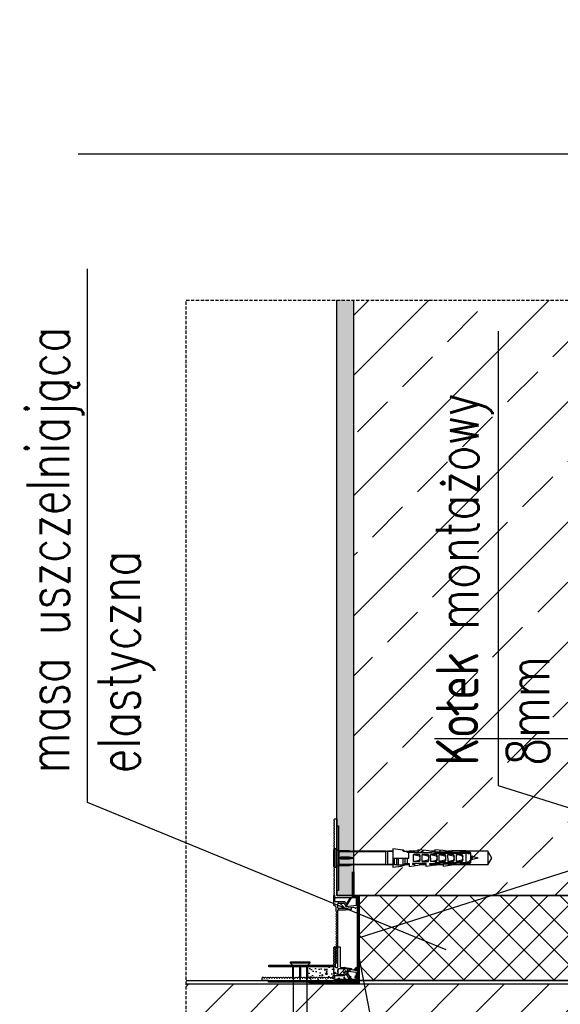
# Model space of a CAD drawing. Header units: millimetres. Extents: x -303 to 588072, y -379 to 357555.
# Tile 57 of 88: x 583049 to 583367, y 340493 to 341072. Entities that reach past the tile are written whole.
import ezdxf
from ezdxf import colors
from ezdxf.entities.mleader import LeaderData, LeaderLine
from ezdxf.math import Vec2, Vec3

# ---------------------------------------------------------------- set-up
doc = ezdxf.new("R2010")
doc.units = ezdxf.units.MM
doc.header["$LTSCALE"] = 0.15
doc.header["$MEASUREMENT"] = 0
doc.linetypes.add('DASHED', pattern=[19.05, 12.7, -6.35])
for name, color, linetype in [('2', 4, 'DASHED'), ('3', 4, 'Continuous'), ('5', 8, 'Continuous'), ('RFD_1', 2, 'Continuous'), ('RFD_2', 4, 'DASHED'), ('RFD_5', 8, 'Continuous')]:
    doc.layers.add(name, color=color, linetype=linetype)
doc.styles.get("Standard").update_dxf_attribs({"font": 'simplex.shx', "width": 0.75})
doc.styles.add('txt3', font='simplex.shx', dxfattribs={"width": 0.75, "height": 20})

# ---------------------------------------------------------------- blocks, each defined once
blk = doc.blocks.new('B11320468723042014_0000000')
at = {"layer": '5'}
for p, q in [((-92.31, 0), (-90, 4)), ((-90, -4), (-92.31, 0)), ((-90, 4), (-90, -4)), ((-90, 4), (-77.26, 4)), ((-68.71, 4), (-66.35, 4)), ((-58.71, 4), (-56.35, 4)), ((-48.71, 4), (-43.57, 4)), ((-34.14, 4), (-31, 4)), ((-30, 4), (-10.27, 4)), ((-2.41, 4), (-2.39, 4)), ((-90, -4), (-69.04, -4)), ((-63.71, -4), (-59.55, -4)), ((-53.71, -4), (-49.55, -4)), ((-43.71, -4), (-41.15, -4)), ((-34.14, -4), (-31, -4)), ((-30, -4), (-10.27, -4)), ((-2.41, -4), (-2.39, -4))]:
    blk.add_line(p, q, dxfattribs=at)
blk = doc.blocks.new('B11320468723042014_0000001')
at = {"layer": '5'}
for p, q in [((-84.25, 0), (-83.78, 0.13)), ((-84.25, 0), (-83.7, -0.15)), ((-83.79, 0.19), (-83.76, 0.24)), ((-83.67, -0.27), (-83.79, 0.19)), ((-83.76, 0.24), (-83.73, 0.19)), ((-83.76, 0.24), (-83.64, -0.33)), ((-83.73, 0.19), (-83.6, -0.27)), ((-83.71, 0.14), (-80.88, 0.9)), ((-80.91, 0.99), (-80.76, 1.25)), ((-80.35, -1.07), (-80.91, 0.99)), ((-80.76, 1.25), (-80.61, 0.99)), ((-80.76, 1.25), (-80.2, -1.33)), ((-80.61, 0.98), (-80, 1.14)), ((-80.61, 0.99), (-80.06, -1.07)), ((0.45, 5), (0, 4.55)), ((0.45, 5), (0.45, -5)), ((0.75, 5), (0.45, 5)), ((0.75, -5), (0.75, 5)), ((-83.64, -0.33), (-83.67, -0.27)), ((-83.6, -0.27), (-83.64, -0.33)), ((-83.63, -0.17), (-80.36, -1.04)), ((-80.2, -1.33), (-80.35, -1.07)), ((-80.06, -1.07), (-80.2, -1.33)), ((-80.08, -1.12), (-80, -1.14)), ((0, -4.55), (0.45, -5)), ((0.45, -5), (0.75, -5))]:
    blk.add_line(p, q, dxfattribs=at)
blk = doc.blocks.new('B11320468723042014_0000003')
at = {"layer": '5'}
for p, q in [((-80, 3.1), (-78.7, 3.58)), ((-80, -2.82), (-80, 3.1)), ((-77.28, 3.55), (-79.25, 2.8)), ((-78.71, 3.24), (-76.97, 4.15)), ((-78.71, 3.58), (-78.71, 3.24)), ((-58.92, 3.55), (-77.28, 3.55)), ((-58.92, 2.92), (-76.98, 2.92)), ((-76.98, 2.92), (-76.98, -2.65)), ((-76.97, 4.15), (-73.71, 4.15)), ((-75.12, 0.75), (-75.12, 0)), ((-75.12, 0), (-75.12, -0.75)), ((-74.79, 2.09), (-74.63, 1.3)), ((-71.32, 2.09), (-74.79, 2.09)), ((-74.63, 1.3), (-71.32, 2.09)), ((-73.71, 4.15), (-68.71, 4.5)), ((-73.71, 4.15), (-73.71, 3.55)), ((-71.32, 2.09), (-71.32, 0)), ((-71.32, 0), (-71.32, -2.09)), ((-70.12, 0), (-70.12, 0.75)), ((-70.12, -0.75), (-70.12, 0)), ((-69.63, 1.3), (-69.79, 2.09)), ((-69.79, 2.09), (-66.32, 2.09)), ((-66.32, 2.09), (-69.63, 1.3)), ((-68.71, 4.5), (-68.71, 3.9)), ((-68.71, 3.9), (-66.97, 3.9)), ((-66.97, 3.9), (-63.71, 4.43)), ((-66.32, 0), (-66.32, 2.09)), ((-66.32, 0), (-66.32, -2.09)), ((-65.11, 0.75), (-65.11, 0)), ((-65.11, 0), (-65.11, -0.75)), ((-64.62, 1.3), (-64.78, 2.09)), ((-64.78, 2.09), (-61.31, 2.09)), ((-61.31, 2.09), (-64.62, 1.3)), ((-63.71, 4.43), (-58.71, 4.9)), ((-61.92, 3.55), (-61.92, 4.6)), ((-61.31, 0), (-61.31, 2.09)), ((-61.31, -2.09), (-61.31, 0)), ((-60.08, 0), (-60.08, 0.75)), ((-60.08, -0.75), (-60.08, 0)), ((-59.59, 1.3), (-59.75, 2.09)), ((-59.75, 2.09), (-56.28, 2.09)), ((-56.28, 2.09), (-59.59, 1.3)), ((-58.92, 2.92), (-58.92, 3.55)), ((-56.96, 3.25), (-58.92, 2.92)), ((-58.71, 4.9), (-58.71, 3.9)), ((-58.71, 3.9), (-56.97, 3.9)), ((-56.97, 3.9), (-53.71, 4.43)), ((-48.71, 3.25), (-56.96, 3.25)), ((-56.28, 0), (-56.28, 2.09)), ((-56.28, 0), (-56.28, -2.09)), ((-55.07, 0.75), (-55.07, 0)), ((-55.07, 0), (-55.07, -0.75)), ((-54.59, 1.3), (-54.75, 2.09)), ((-54.75, 2.09), (-51.28, 2.09)), ((-51.28, 2.09), (-54.59, 1.3)), ((-53.71, 4.43), (-48.71, 4.9)), ((-51.85, 3.84), (-51.85, 4.61)), ((-50.67, 3.84), (-51.85, 3.84)), ((-51.28, 0), (-51.28, 2.09)), ((-51.28, -2.09), (-51.28, 0)), ((-50.67, 3.25), (-50.67, 3.84)), ((-49.99, 0.75), (-49.99, 0)), ((-49.5, 1.3), (-49.66, 2.09)), ((-49.66, 2.09), (-46.19, 2.09)), ((-46.19, 2.09), (-49.5, 1.3)), ((-48.71, 4.9), (-48.71, 3.25)), ((-46.86, 3.25), (-48.71, 3.25)), ((-40.8, 4.13), (-46.86, 3.84)), ((-46.86, 3.84), (-46.86, 3.25)), ((-46.86, 3.25), (-42.78, 3.25)), ((-46.19, 0), (-46.19, 2.09)), ((-43.47, 3), (-41.93, 3.56)), ((-43.47, 0), (-43.47, 3)), ((-34.14, 0), (-43.47, 0)), ((-42.43, 0), (-42.43, -3.13)), ((-41.93, 3.56), (-40.45, 3.85)), ((-41.24, -3.37), (-41.24, 0)), ((-40.8, 4.13), (-40.03, 4.57)), ((-40.45, 3.85), (-39.87, 4.23)), ((-40.03, 4.57), (-34.14, 5.45)), ((-39.96, 0), (-39.96, -4.17)), ((-37.46, -4.18), (-37.46, 0)), ((-36.24, 0), (-36.24, -4.07)), ((-34.94, -3.92), (-34.94, 0)), ((-34.14, 5.45), (-34.14, -5.45)), ((-34.14, 3.88), (-31, 3.88)), ((-30, 4.05), (-31, 4.05)), ((-31, 4.05), (-31, 3.88)), ((-31, 3.88), (-31, -3.88)), ((-30, -4.05), (-30, 4.05)), ((-2.52, 3.88), (-30, 3.88)), ((-8.32, 4.4), (-10.88, 3.88)), ((-10.88, 3.88), (-2.52, 3.88)), ((-10.88, 0), (-2.52, 0)), ((-10.79, 0.1), (-8.32, 0.41)), ((-3.1, 4.4), (-8.32, 4.4)), ((-8.32, 0.41), (-3.52, 0.41)), ((-3.52, 0.41), (-2.52, 0.14)), ((-2.4, 4), (-3.1, 4.4)), ((-2.52, 3.88), (-0.65, 5.62)), ((-2.52, -3.88), (-2.52, 3.88)), ((0, 5.62), (-0.65, 5.62)), ((-0.65, 5.62), (-0.65, -5.62)), ((0, -5.62), (0, 5.62)), ((-80, -2.35), (-77, -3.52)), ((-77, -3.75), (-80, -2.82)), ((-77, -2.8), (-79.99, -1.5)), ((-77, -2.8), (-58.89, -2.8)), ((-77, -3.52), (-73.71, -3.52)), ((-77, -3.52), (-77, -3.75)), ((-73.71, -3.75), (-77, -3.75)), ((-74.79, -2.09), (-74.63, -1.3)), ((-71.32, -2.09), (-74.79, -2.09)), ((-74.63, -1.3), (-71.32, -2.09)), ((-71.47, -3.52), (-73.71, -3.52)), ((-73.71, -3.52), (-73.71, -3.75)), ((-68.71, -4.07), (-71.47, -3.52)), ((-71.47, -3.52), (-66.97, -3.52)), ((-69.63, -1.3), (-69.79, -2.09)), ((-69.79, -2.09), (-66.32, -2.09)), ((-66.32, -2.09), (-69.63, -1.3)), ((-63.71, -4.8), (-68.71, -4.07)), ((-66.97, -3.52), (-66.97, -4.32)), ((-66.97, -4.32), (-66.97, -3.52)), ((-66.97, -3.52), (-63.71, -3.52)), ((-64.78, -2.09), (-64.62, -1.3)), ((-61.31, -2.09), (-64.78, -2.09)), ((-64.62, -1.3), (-61.31, -2.09)), ((-61.97, -3.52), (-63.71, -3.52)), ((-63.71, -3.52), (-63.71, -4.8)), ((-58.71, -4.17), (-61.97, -3.52)), ((-61.97, -3.52), (-58.89, -3.52)), ((-59.59, -1.3), (-59.75, -2.09)), ((-59.75, -2.09), (-56.28, -2.09)), ((-56.28, -2.09), (-59.59, -1.3)), ((-56.95, -3.29), (-58.89, -2.8)), ((-58.89, -2.8), (-58.89, -3.52)), ((-58.89, -3.52), (-56.95, -3.8)), ((-58.71, -4.17), (-53.71, -4.9)), ((-55.79, -3.29), (-56.95, -3.29)), ((-56.95, -3.29), (-56.95, -4.42)), ((-56.95, -3.8), (-55.79, -3.8)), ((-55.79, -3.8), (-55.79, -3.29)), ((-54.75, -2.09), (-54.59, -1.3)), ((-51.28, -2.09), (-54.75, -2.09)), ((-54.59, -1.3), (-51.28, -2.09)), ((-53.71, -3.13), (-45.67, -3.13)), ((-53.71, -4.9), (-53.71, -3.13)), ((-51.97, -3.52), (-53.71, -3.52)), ((-48.71, -4.17), (-51.97, -3.52)), ((-51.96, -3.13), (-51.96, -3.52)), ((-49.99, 0), (-49.99, -0.75)), ((-49.5, -1.3), (-49.66, -2.09)), ((-49.66, -2.09), (-46.19, -2.09)), ((-46.19, -2.09), (-49.5, -1.3)), ((-43.71, -4.9), (-48.71, -4.17)), ((-45.67, -3.57), (-46.85, -3.57)), ((-46.85, -3.57), (-46.85, -4.44)), ((-46.19, -2.09), (-46.19, 0)), ((-45.67, -3.13), (-45.67, -3.57)), ((-42.43, -3.13), (-43.71, -3.13)), ((-43.71, -3.13), (-43.71, -4.9)), ((-42.43, -3.13), (-41.24, -3.37)), ((-41.91, -3.5), (-42.43, -3.13)), ((-41.9, -3.7), (-41.91, -3.5)), ((-40.16, -4.16), (-41.9, -3.7)), ((-40.74, -4.17), (-41.9, -3.7)), ((-41.24, -3.37), (-40.09, -3.8)), ((-40.74, -4.17), (-36.5, -4.17)), ((-38.91, -4.75), (-40.74, -4.17)), ((-38.91, -4.75), (-38.91, -4.17)), ((-34.14, -5.45), (-38.91, -4.75)), ((-36.5, -4.17), (-36.18, -4.05)), ((-36.18, -4.05), (-35.04, -3.92)), ((-35.04, -3.92), (-34.14, -3.88)), ((-34.14, -3.88), (-31, -3.88)), ((-31, -3.88), (-31, -4.05)), ((-31, -4.05), (-30, -4.05)), ((-30, -3.88), (-2.52, -3.88)), ((-8.32, -4.4), (-10.88, -3.88)), ((-10.88, -3.88), (-2.52, -3.88)), ((-8.32, -0.41), (-10.79, -0.1)), ((-3.52, -0.41), (-8.32, -0.41)), ((-3.1, -4.4), (-8.32, -4.4)), ((-2.52, -0.14), (-3.52, -0.41)), ((-2.4, -4), (-3.1, -4.4)), ((-2.52, -3.88), (-0.65, -5.62)), ((-0.65, -5.62), (0, -5.62))]:
    blk.add_line(p, q, dxfattribs=at)
for centre, radius, start, end in [((-79.09, 2.3), 0.521, 108.405, 149.54718), ((-79.15, 3.47), 0.982, 246.86576, 267.26028), ((-79.85, 11.68), 9.22, 274.02517, 288.14669), ((-71.74, 0.63), 3.39, 154.48851, 178.07643), ((-73.14, 0), 1.98, 138.92708, 182.2975), ((-73.14, 0), 1.98, 177.7025, 221.07292), ((-66.73, 0.63), 3.39, 154.48851, 178.07643), ((-68.14, 0), 1.98, 138.92708, 182.2975), ((-68.14, 0), 1.98, 177.7025, 221.07292), ((-61.73, 0.63), 3.39, 154.48851, 178.07643), ((-63.13, 0), 1.98, 138.92708, 182.2975), ((-63.13, 0), 1.98, 177.7025, 221.07292), ((-56.69, 0.63), 3.39, 154.48851, 178.07643), ((-58.1, 0), 1.98, 138.92708, 182.2975), ((-58.1, 0), 1.98, 177.7025, 221.07292), ((-53.1, 0), 1.98, 138.92708, 182.2975), ((-53.1, 0), 1.98, 177.7025, 221.07292), ((-51.69, 0.63), 3.39, 154.48851, 178.07643), ((-46.61, 0.63), 3.39, 154.48851, 178.07643), ((-48.01, 0), 1.98, 138.92708, 182.2975), ((-48.01, 0), 1.98, 177.7025, 221.07292), ((-40, 4.38), 0.195, 311.28, 100.11973), ((-10.78, 0), 0.1, 96.98081, 263.01919), ((-71.74, -0.63), 3.39, 181.92357, 205.51149), ((-66.73, -0.63), 3.39, 181.92357, 205.51149), ((-61.73, -0.63), 3.39, 181.92357, 205.51149), ((-56.69, -0.63), 3.39, 181.92357, 205.51149), ((-51.69, -0.63), 3.39, 181.92357, 205.51149), ((-46.61, -0.63), 3.39, 181.92357, 205.51149), ((-40.14, -3.98), 0.188, 263.71572, 75.01266)]:
    blk.add_arc(centre, radius, start, end, dxfattribs=at)
blk = doc.blocks.new('fwgw3gw3')
at = {"layer": '5'}
for p, q in [((54458.46, 69382.98), (54457.97, 69381.41)), ((54465.22, 69383.19), (54458.74, 69383.19)), ((54465.52, 69368.19), (54465.52, 69382.89)), ((54456.96, 69375.23), (54457.48, 69378.92)), ((54457.48, 69378.92), (54458.28, 69378.92)), ((54458.28, 69378.92), (54457.76, 69375.23)), ((54458.45, 69380.11), (54457.78, 69375.34)), ((54457.99, 69381.2), (54458.42, 69380.27)), ((54458.94, 69375.72), (54459.76, 69381.52)), ((54459.13, 69375.86), (54464.02, 69378.92)), ((54459.96, 69381.69), (54463.82, 69381.69)), ((54464.02, 69377.98), (54460.73, 69375.92)), ((54464.02, 69381.49), (54464.02, 69369.49)), ((54464.02, 69378.92), (54464.02, 69377.98)), ((54444.79, 69372.29), (54456.45, 69372.29)), ((54444.79, 69369.07), (54444.79, 69372.29)), ((54456.45, 69370.99), (54444.79, 69370.99)), ((54456.95, 69372.79), (54456.95, 69375.16)), ((54457.75, 69375.16), (54457.75, 69371.49)), ((54457.87, 69375.09), (54461.02, 69372.01)), ((54458.25, 69370.99), (54460.52, 69370.99)), ((54460.92, 69374.57), (54459.05, 69375.51)), ((54460.92, 69374.57), (54459.14, 69375.52)), ((54460.74, 69375.57), (54461.56, 69375.14)), ((54461.02, 69372.01), (54461.02, 69374.39)), ((54461.02, 69371.49), (54461.02, 69374.39)), ((54461.82, 69374.7), (54461.82, 69369.49)), ((54444.79, 69369.49), (54456.45, 69369.49)), ((54445.33, 69368.41), (54444.88, 69368.86)), ((54445.33, 69368.41), (54445, 69368.73)), ((54445.33, 69368.41), (54445, 69368.73)), ((54446.08, 69368.73), (54445.75, 69368.41)), ((54446.08, 69368.73), (54445.75, 69368.41)), ((54446.08, 69368.73), (54445.75, 69368.41)), ((54446.08, 69368.73), (54445.75, 69368.41)), ((54446.83, 69368.41), (54446.5, 69368.73)), ((54446.83, 69368.41), (54446.5, 69368.73)), ((54447.58, 69368.73), (54447.25, 69368.41)), ((54447.58, 69368.73), (54447.25, 69368.41)), ((54448.33, 69368.41), (54448, 69368.73)), ((54449.08, 69368.73), (54448.75, 69368.41)), ((54449.83, 69368.41), (54449.5, 69368.73)), ((54450.58, 69368.73), (54450.25, 69368.41)), ((54451.33, 69368.41), (54451, 69368.73)), ((54452.08, 69368.73), (54451.75, 69368.41)), ((54452.83, 69368.41), (54452.5, 69368.73)), ((54453.58, 69368.73), (54453.25, 69368.41)), ((54454.33, 69368.41), (54454, 69368.73)), ((54455.08, 69368.73), (54454.75, 69368.41)), ((54456.36, 69368.73), (54456.03, 69368.41)), ((54457.11, 69368.41), (54456.78, 69368.73)), ((54456.95, 69369.99), (54456.95, 69370.49)), ((54457.86, 69368.73), (54457.53, 69368.41)), ((54458.61, 69368.41), (54458.28, 69368.73)), ((54459.36, 69368.73), (54459.03, 69368.41)), ((54460.11, 69368.41), (54459.78, 69368.73)), ((54460.86, 69368.73), (54460.53, 69368.41)), ((54461.73, 69368.28), (54461.28, 69368.73)), ((54463.2, 69368.19), (54461.95, 69368.19)), ((54462.32, 69368.99), (54463.2, 69368.99)), ((54463.11, 69367.98), (54462.78, 69367.66)), ((54462.78, 69367.23), (54463.11, 69366.91)), ((54463.11, 69366.48), (54462.78, 69366.16)), ((54462.78, 69365.73), (54463.11, 69365.41)), ((54464.52, 69330.19), (54464.52, 69368.19)), ((54465.52, 69368.19), (54465.52, 69330.19)), ((54463.11, 69364.98), (54462.78, 69364.66)), ((54462.78, 69364.23), (54463.11, 69363.91)), ((54463.11, 69363.48), (54462.78, 69363.16)), ((54462.78, 69362.73), (54463.11, 69362.41)), ((54463.11, 69361.98), (54462.78, 69361.66)), ((54462.78, 69361.23), (54463.11, 69360.91)), ((54463.11, 69360.48), (54462.78, 69360.16)), ((54462.78, 69359.73), (54463.11, 69359.41)), ((54463.11, 69358.98), (54462.78, 69358.66)), ((54462.78, 69358.23), (54463.11, 69357.91)), ((54463.11, 69357.48), (54462.78, 69357.16)), ((54462.78, 69356.73), (54463.11, 69356.41)), ((54463.11, 69355.98), (54462.78, 69355.66)), ((54462.78, 69355.23), (54463.11, 69354.91)), ((54463.11, 69354.48), (54462.78, 69354.16)), ((54462.78, 69353.73), (54463.11, 69353.41)), ((54463.11, 69352.98), (54462.78, 69352.66)), ((54462.78, 69352.23), (54463.11, 69351.91)), ((54463.11, 69351.48), (54462.78, 69351.16)), ((54462.78, 69350.73), (54463.11, 69350.41)), ((54463.11, 69349.98), (54462.78, 69349.66)), ((54462.78, 69349.23), (54463.11, 69348.91)), ((54463.11, 69348.48), (54462.78, 69348.16)), ((54462.78, 69347.73), (54463.11, 69347.41)), ((54463.11, 69346.98), (54462.78, 69346.66)), ((54462.78, 69346.23), (54463.11, 69345.91)), ((54463.11, 69345.48), (54462.78, 69345.16)), ((54462.78, 69344.73), (54463.11, 69344.41)), ((54463.11, 69343.98), (54462.78, 69343.66)), ((54462.78, 69343.23), (54463.11, 69342.91)), ((54463.11, 69342.48), (54462.78, 69342.16)), ((54462.78, 69341.73), (54463.11, 69341.41)), ((54463.11, 69340.98), (54462.78, 69340.66)), ((54462.78, 69340.23), (54463.11, 69339.91)), ((54463.11, 69339.48), (54462.78, 69339.16)), ((54462.78, 69338.73), (54463.11, 69338.41)), ((54463.11, 69337.98), (54462.78, 69337.66)), ((54462.78, 69337.23), (54463.11, 69336.91)), ((54463.11, 69336.48), (54462.78, 69336.16)), ((54462.78, 69335.73), (54463.11, 69335.41)), ((54463.11, 69334.98), (54462.78, 69334.66)), ((54462.78, 69334.23), (54463.11, 69333.91)), ((54463.11, 69333.48), (54462.78, 69333.16)), ((54462.78, 69332.73), (54463.11, 69332.41)), ((54463.11, 69331.98), (54462.78, 69331.66)), ((54462.78, 69331.23), (54463.11, 69330.91)), ((54463.11, 69330.48), (54462.78, 69330.16)), ((54462.78, 69329.73), (54463.11, 69329.41)), ((54463.11, 69328.98), (54462.78, 69328.66)), ((54462.78, 69328.23), (54463.11, 69327.91)), ((54462.78, 69328.23), (54463.11, 69327.91)), ((54463.11, 69327.48), (54462.78, 69327.16)), ((54463.11, 69327.48), (54462.78, 69327.16)), ((54462.78, 69326.73), (54463.23, 69326.28)), ((54463.45, 69326.19), (54464.52, 69326.19)), ((54465.52, 69330.19), (54464.52, 69330.19))]:
    blk.add_line(p, q, dxfattribs=at)
for points in [[(54463.2, 69368.19), (54463.2, 69368.99)], [(54464.02, 69369.49), (54464.52, 69368.19)], [(54464.52, 69330.19), (54464.52, 69326.19)]]:
    blk.add_lwpolyline(points, dxfattribs=at)
for centre, radius, start, end in [((54458.74, 69382.89), 0.3, 90, 162.96809), ((54465.22, 69382.89), 0.3, 0, 90), ((54458.25, 69381.32), 0.292, 163.24852, 204.29249), ((54458.15, 69380.15), 0.3, 352, 25.10165), ((54459.96, 69381.5), 0.199, 89.04261, 172.07604), ((54463.82, 69381.49), 0.2, 0, 90), ((54456.45, 69372.79), 0.5, 270, 0), ((54456.45, 69370.49), 0.5, 0, 90), ((54457.45, 69375.16), 0.5, 172, 180), ((54458.25, 69375.16), 0.5, 172, 180), ((54458.25, 69371.49), 0.5, 180, 270), ((54458.07, 69375.3), 0.3, 172, 225.77396), ((54459.14, 69375.69), 0.2, 172, 242), ((54459.23, 69375.69), 0.2, 122, 242), ((54460.52, 69371.49), 0.5, 270, 0), ((54460.83, 69375.75), 0.2, 122, 242), ((54460.82, 69374.39), 0.2, 0, 62), ((54460.82, 69374.39), 0.2, 0, 62), ((54461.32, 69374.7), 0.5, 0, 62), ((54445.09, 69369.07), 0.3, 180, 225), ((54445.54, 69368.62), 0.3, 225, 315), ((54445.54, 69368.62), 0.3, 225, 315), ((54445.54, 69368.62), 0.3, 225, 315), ((54445.54, 69368.62), 0.3, 225, 315), ((54446.29, 69368.52), 0.3, 45, 135), ((54446.29, 69368.52), 0.3, 45, 135), ((54446.29, 69368.52), 0.3, 45, 135), ((54446.29, 69368.52), 0.3, 45, 135), ((54447.04, 69368.62), 0.3, 225, 315), ((54447.04, 69368.62), 0.3, 225, 315), ((54447.79, 69368.52), 0.3, 45, 135), ((54447.79, 69368.52), 0.3, 45, 135), ((54448.54, 69368.62), 0.3, 225, 315), ((54449.29, 69368.52), 0.3, 45, 135), ((54450.04, 69368.62), 0.3, 225, 315), ((54450.79, 69368.52), 0.3, 45, 135), ((54451.54, 69368.62), 0.3, 225, 315), ((54452.29, 69368.52), 0.3, 45, 135), ((54453.04, 69368.62), 0.3, 225, 315), ((54453.79, 69368.52), 0.3, 45, 135), ((54454.54, 69368.62), 0.3, 225, 315), ((54455.29, 69368.52), 0.3, 45, 135), ((54455.82, 69368.62), 0.3, 225, 315), ((54456.57, 69368.52), 0.3, 45, 135), ((54456.45, 69369.99), 0.5, 270, 0), ((54457.32, 69368.62), 0.3, 225, 315), ((54458.07, 69368.52), 0.3, 45, 135), ((54458.82, 69368.62), 0.3, 225, 315), ((54459.57, 69368.52), 0.3, 45, 135), ((54460.32, 69368.62), 0.3, 225, 315), ((54461.07, 69368.52), 0.3, 45, 135), ((54461.95, 69368.49), 0.3, 225, 270), ((54462.32, 69369.49), 0.5, 180, 270), ((54463, 69367.44), 0.3, 135, 225), ((54463, 69365.94), 0.3, 135, 225), ((54462.9, 69368.19), 0.3, 315, 45), ((54462.9, 69366.69), 0.3, 315, 45), ((54462.9, 69365.19), 0.3, 315, 45), ((54463, 69364.44), 0.3, 135, 225), ((54463, 69362.94), 0.3, 135, 225), ((54463, 69361.44), 0.3, 135, 225), ((54463, 69359.94), 0.3, 135, 225), ((54462.9, 69363.69), 0.3, 315, 45), ((54462.9, 69362.19), 0.3, 315, 45), ((54462.9, 69360.69), 0.3, 315, 45), ((54462.9, 69359.19), 0.3, 315, 45), ((54463, 69358.44), 0.3, 135, 225), ((54463, 69356.94), 0.3, 135, 225), ((54463, 69355.44), 0.3, 135, 225), ((54463, 69353.94), 0.3, 135, 225), ((54462.9, 69357.69), 0.3, 315, 45), ((54462.9, 69356.19), 0.3, 315, 45), ((54462.9, 69354.69), 0.3, 315, 45), ((54462.9, 69353.19), 0.3, 315, 45), ((54463, 69352.44), 0.3, 135, 225), ((54463, 69350.94), 0.3, 135, 225), ((54463, 69349.44), 0.3, 135, 225), ((54463, 69347.94), 0.3, 135, 225), ((54462.9, 69351.69), 0.3, 315, 45), ((54462.9, 69350.19), 0.3, 315, 45), ((54462.9, 69348.69), 0.3, 315, 45), ((54463, 69346.44), 0.3, 135, 225), ((54463, 69344.94), 0.3, 135, 225), ((54463, 69343.44), 0.3, 135, 225), ((54463, 69341.94), 0.3, 135, 225), ((54462.9, 69347.19), 0.3, 315, 45), ((54462.9, 69345.69), 0.3, 315, 45), ((54462.9, 69344.19), 0.3, 315, 45), ((54462.9, 69342.69), 0.3, 315, 45), ((54463, 69340.44), 0.3, 135, 225), ((54463, 69338.94), 0.3, 135, 225), ((54463, 69337.44), 0.3, 135, 225), ((54463, 69335.94), 0.3, 135, 225), ((54462.9, 69341.19), 0.3, 315, 45), ((54462.9, 69339.69), 0.3, 315, 45), ((54462.9, 69338.19), 0.3, 315, 45), ((54462.9, 69336.69), 0.3, 315, 45), ((54463, 69334.44), 0.3, 135, 225), ((54463, 69332.94), 0.3, 135, 225), ((54463, 69331.44), 0.3, 135, 225), ((54462.9, 69335.19), 0.3, 315, 45), ((54462.9, 69333.69), 0.3, 315, 45), ((54462.9, 69332.19), 0.3, 315, 45), ((54462.9, 69330.69), 0.3, 315, 45), ((54463, 69329.94), 0.3, 135, 225), ((54463, 69328.44), 0.3, 135, 225), ((54463, 69326.94), 0.3, 135, 225), ((54463, 69326.94), 0.3, 135, 225), ((54462.9, 69329.19), 0.3, 315, 45), ((54462.9, 69327.69), 0.3, 315, 45), ((54462.9, 69327.69), 0.3, 315, 45), ((54463.45, 69326.49), 0.3, 225, 270)]:
    blk.add_arc(centre, radius, start, end, dxfattribs=at)

msp = doc.modelspace()

# ---------------------------------------------------------------- hatches: boundary and pattern name
at = {"layer": '5'}
h = msp.add_hatch(dxfattribs=at)
h.set_pattern_fill('AR-CONC', color=256, angle=270, style=0)
h.set_pattern_definition([(320, (513711.308, 394004.786), (-0.62752135, -7.17260183), [0.75, -8.25]), (265, (513711.308, 394004.786), (7.52192134, 1.38751334), [0.6, -6.6]), (10.4514, (513711.256, 394004.188), (6.8943954, -5.7850938), [0.6374019, -7.0114211]), (316.1842, (513713.308, 394004.786), (-1.6551901, -10.6724105), [1.125, -12.375]), (6.6356, (513713.17, 394003.897), (9.7411787, -9.346627), [0.9561029, -10.51713]), (261.1842, (513713.308, 394004.786), (9.741186, -9.3466195), [0.9, -9.9]), (291, (513712.808, 394003.786), (-4.0261889, -5.96907052), [0.75, -8.25]), (236, (513712.808, 394003.786), (7.25150045, -2.4331533), [0.6, -6.6]), (341.4514, (513712.4726, 394003.2885), (3.22530497, -8.4022263), [0.6374019, -7.0114211]), (307.5, (513711.308, 394004.786), (3.32893854, -0.12159855), [0, -6.52, 0, -6.7, 0, -6.625]), (277.5, (513711.308, 394004.786), (3.94411712, -2.63069537), [0, -3.82, 0, -6.37, 0, -2.525]), (237.5, (513711.308, 394007.016), (-0.22554872, -5.33822436), [0, -2.5, 0, -7.8, 0, -10.35]), (227.5, (513711.308, 394008.016), (1.00104982, -5.8318617), [0, -3.25, 0, -5.18, 0, -7.35])])
h.paths.add_polyline_path([(583235.31, 340907.12), (583235.31, 340556.94), (583245.31, 340556.94), (583245.31, 340907.12)])
h = msp.add_hatch(color=256, dxfattribs=at)
h.dxf.hatch_style = 1
h.paths.add_polyline_path([(583236.28, 340597.85), (583236.28, 340559.85), (583235.28, 340559.85), (583235.28, 340597.85)])
h = msp.add_hatch(dxfattribs=at)
h.set_pattern_fill('ANSI37', color=256, scale=100)
h.paths.add_polyline_path([(583248.38, 340556.94), (583542.24, 340556.94), (583542.24, 340506.94), (583248.38, 340506.94)])
h = msp.add_hatch(color=256, dxfattribs=at)
h.dxf.hatch_style = 1
h.paths.add_polyline_path([(583195.26, 340515.89), (583233.26, 340515.89), (583233.26, 340514.89), (583195.26, 340514.89)])
h = msp.add_hatch(dxfattribs=at)
h.set_pattern_fill('AR-CONC', color=256, angle=270, style=0)
h.set_pattern_definition([(320, (513721.308, 394990.354), (-0.62752135, -7.17260183), [0.75, -8.25]), (265, (513721.308, 394990.354), (7.52192134, 1.38751334), [0.6, -6.6]), (10.4514, (513721.256, 394989.7565), (6.8943954, -5.7850938), [0.6374019, -7.0114211]), (316.1842, (513723.308, 394990.354), (-1.6551901, -10.6724105), [1.125, -12.375]), (6.6356, (513723.17, 394989.465), (9.7411787, -9.346627), [0.9561029, -10.51713]), (261.1842, (513723.308, 394990.354), (9.741186, -9.3466195), [0.9, -9.9]), (291, (513722.808, 394989.354), (-4.0261889, -5.96907052), [0.75, -8.25]), (236, (513722.808, 394989.354), (7.25150045, -2.4331533), [0.6, -6.6]), (341.4514, (513722.4726, 394988.857), (3.22530497, -8.4022263), [0.6374019, -7.0114211]), (307.5, (513721.308, 394990.3543), (3.32893854, -0.12159855), [0, -6.52, 0, -6.7, 0, -6.625]), (277.5, (513721.308, 394990.3543), (3.94411712, -2.63069537), [0, -3.82, 0, -6.37, 0, -2.525]), (237.5, (513721.308, 394992.5843), (-0.22554872, -5.33822436), [0, -2.5, 0, -7.8, 0, -10.35]), (227.5, (513721.308, 394993.5843), (1.00104982, -5.8318617), [0, -3.25, 0, -5.18, 0, -7.35])])
h.paths.add_polyline_path([(583248.41, 340504.94), (583248.41, 340514.94), (583217.99, 340514.94), (583218.15, 340514.67), (583218.15, 340509.45), (583217.63, 340506.89), (583217.63, 340504.94)])
h = msp.add_hatch(dxfattribs=at)
h.set_pattern_fill('ANSI31', color=256, scale=150)
h.set_pattern_definition([(45, (4312.537, 211.696), (-13.25825215, 13.25825215), [])])
h.paths.add_polyline_path([(583146.73, 340254.94), (583146.73, 340504.94), (583729.44, 340504.94), (583729.44, 340254.94)])
at = {"layer": 'RFD_5'}
h = msp.add_hatch(dxfattribs=at)
h.set_pattern_fill('ANSI33', color=256, scale=200)
h.set_pattern_definition([(45, (4312.537, 83.696), (-35.355339, 35.355339), []), (45, (4347.89, 83.696), (-35.355339, 35.355339), [25, -12.5])])
h.paths.add_polyline_path([(583245.31, 340556.94), (583545.31, 340556.94), (583545.31, 340907.12), (583245.31, 340907.12)])

# ---------------------------------------------------------------- linework, layer by layer
at = {"layer": '2', "const_width": 1}
msp.add_lwpolyline([(583244.81, 340570.72), (583244.81, 340556.44), (583247.88, 340556.44), (583247.88, 340505.44), (583219.08, 340505.44)], dxfattribs=at)
at = {"layer": '3'}
msp.add_line((583146.73, 340504.94), (583729.44, 340504.94), dxfattribs=at)
at = {"layer": '5'}
for p, q in [((583233.57, 340601.41), (583234.02, 340601.86)), ((583233.89, 340600.66), (583233.57, 340600.98)), ((583233.57, 340599.91), (583233.89, 340600.23)), ((583233.89, 340599.16), (583233.57, 340599.48)), ((583233.57, 340598.41), (583233.89, 340598.73)), ((583234.23, 340601.94), (583235.31, 340601.94)), ((583235.31, 340601.94), (583235.31, 340557.24)), ((583233.89, 340597.66), (583233.57, 340597.98)), ((583233.57, 340596.91), (583233.89, 340597.23)), ((583233.89, 340596.16), (583233.57, 340596.48)), ((583233.57, 340595.41), (583233.89, 340595.73)), ((583233.89, 340594.66), (583233.57, 340594.98)), ((583233.57, 340593.91), (583233.89, 340594.23)), ((583233.89, 340593.16), (583233.57, 340593.48)), ((583233.57, 340592.41), (583233.89, 340592.73)), ((583235.31, 340559.94), (583235.31, 340597.94)), ((583235.31, 340597.94), (583236.31, 340597.94)), ((583236.31, 340597.94), (583236.31, 340559.94)), ((583233.89, 340591.66), (583233.57, 340591.98)), ((583233.57, 340590.91), (583233.89, 340591.23)), ((583233.89, 340590.16), (583233.57, 340590.48)), ((583233.57, 340589.41), (583233.89, 340589.73)), ((583233.89, 340588.66), (583233.57, 340588.98)), ((583233.57, 340587.91), (583233.89, 340588.23)), ((583233.89, 340587.16), (583233.57, 340587.48)), ((583233.57, 340586.41), (583233.89, 340586.73)), ((583233.89, 340585.66), (583233.57, 340585.98)), ((583233.57, 340584.91), (583233.89, 340585.23)), ((583233.89, 340584.16), (583233.57, 340584.48)), ((583233.57, 340583.41), (583233.89, 340583.73)), ((583233.89, 340582.66), (583233.57, 340582.98)), ((583233.57, 340581.91), (583233.89, 340582.23)), ((583233.89, 340581.16), (583233.57, 340581.48)), ((583233.57, 340580.41), (583233.89, 340580.73)), ((583233.89, 340579.66), (583233.57, 340579.98)), ((583233.57, 340578.91), (583233.89, 340579.23)), ((583233.89, 340578.16), (583233.57, 340578.48)), ((583233.57, 340577.41), (583233.89, 340577.73)), ((583233.89, 340576.66), (583233.57, 340576.98)), ((583233.57, 340575.91), (583233.89, 340576.23)), ((583233.89, 340575.16), (583233.57, 340575.48)), ((583233.57, 340574.41), (583233.89, 340574.73)), ((583233.89, 340573.66), (583233.57, 340573.98)), ((583233.57, 340572.91), (583233.89, 340573.23)), ((583233.89, 340572.16), (583233.57, 340572.48)), ((583233.57, 340571.41), (583233.89, 340571.73)), ((583233.89, 340570.66), (583233.57, 340570.98)), ((583233.57, 340569.91), (583233.89, 340570.23)), ((583233.89, 340569.16), (583233.57, 340569.48)), ((583233.57, 340568.41), (583233.89, 340568.73)), ((583233.89, 340567.66), (583233.57, 340567.98)), ((583233.57, 340566.91), (583233.89, 340567.23)), ((583233.89, 340566.16), (583233.57, 340566.48)), ((583233.57, 340565.41), (583233.89, 340565.73)), ((583233.89, 340564.66), (583233.57, 340564.98)), ((583233.57, 340563.91), (583233.89, 340564.23)), ((583233.89, 340563.16), (583233.57, 340563.48)), ((583233.57, 340562.41), (583233.89, 340562.73)), ((583233.89, 340561.66), (583233.57, 340561.98)), ((583233.57, 340560.91), (583233.89, 340561.23)), ((583233.89, 340560.16), (583233.57, 340560.48)), ((583233.57, 340559.41), (583233.89, 340559.73)), ((583233.89, 340558.66), (583233.57, 340558.98)), ((583233.57, 340557.91), (583233.89, 340558.23)), ((583234.11, 340556.94), (583233.31, 340556.94)), ((583233.31, 340556.94), (583233.31, 340551.95)), ((583234.11, 340556.94), (583233.57, 340557.48)), ((583234.11, 340555.94), (583234.11, 340556.94)), ((583234.11, 340553.74), (583234.11, 340556.94)), ((583246.61, 340555.44), (583234.61, 340555.44)), ((583239.81, 340553.24), (583234.61, 340553.24)), ((583235.61, 340556.94), (583248.01, 340556.94)), ((583235.96, 340549.67), (583235.96, 340551.94)), ((583236.46, 340552.44), (583239.51, 340552.44)), ((583240.2, 340549.29), (583237.13, 340552.44)), ((583237.13, 340552.44), (583239.51, 340552.44)), ((583239.68, 340552.34), (583240.63, 340550.56)), ((583239.68, 340552.34), (583240.63, 340550.47)), ((583240.68, 340552.16), (583240.25, 340552.98)), ((583240.97, 340550.55), (583244.03, 340555.44)), ((583243.09, 340555.44), (583241.03, 340552.15)), ((583244.03, 340555.44), (583243.09, 340555.44)), ((583246.81, 340551.38), (583246.81, 340555.24)), ((583248.31, 340556.64), (583248.31, 340550.17)), ((583233.45, 340551.6), (583234.51, 340550.54)), ((583234.66, 340550.19), (583234.66, 340548.25)), ((583234.87, 340547.41), (583235.2, 340547.09)), ((583235.2, 340546.66), (583234.87, 340546.34)), ((583234.87, 340545.91), (583235.2, 340545.59)), ((583235.96, 340526.68), (583235.96, 340548.37)), ((583235.96, 340548.37), (583240.27, 340548.37)), ((583240.27, 340549.17), (583236.46, 340549.17)), ((583244.03, 340549.7), (583240.34, 340549.18)), ((583240.34, 340548.38), (583244.03, 340548.9)), ((583245.22, 340549.87), (583240.46, 340549.2)), ((583240.83, 340550.36), (583246.64, 340551.18)), ((583244.03, 340548.9), (583244.03, 340549.7)), ((583246.31, 340549.41), (583245.39, 340549.84)), ((583248.1, 340549.88), (583246.52, 340549.4)), ((583235.2, 340545.16), (583234.87, 340544.84)), ((583234.87, 340544.41), (583235.2, 340544.09)), ((583235.2, 340543.66), (583234.87, 340543.34)), ((583234.87, 340542.91), (583235.2, 340542.59)), ((583235.2, 340542.16), (583234.87, 340541.84)), ((583234.87, 340541.41), (583235.2, 340541.09)), ((583234.87, 340541.41), (583235.2, 340541.09)), ((583235.2, 340540.66), (583234.87, 340540.34)), ((583235.2, 340540.66), (583234.87, 340540.34)), ((583234.87, 340539.91), (583235.2, 340539.59)), ((583235.2, 340539.16), (583234.87, 340538.84)), ((583235.2, 340539.16), (583234.87, 340538.84)), ((583234.87, 340538.41), (583235.2, 340538.09)), ((583235.2, 340537.66), (583234.87, 340537.34)), ((583235.2, 340537.66), (583234.87, 340537.34)), ((583234.87, 340536.91), (583235.2, 340536.59)), ((583235.2, 340536.16), (583234.87, 340535.84)), ((583235.2, 340536.16), (583234.87, 340535.84)), ((583234.87, 340535.41), (583235.2, 340535.09)), ((583235.2, 340534.66), (583234.87, 340534.34)), ((583235.2, 340534.66), (583234.87, 340534.34)), ((583234.87, 340533.91), (583235.2, 340533.59)), ((583235.2, 340533.16), (583234.87, 340532.84)), ((583235.2, 340533.16), (583234.87, 340532.84)), ((583234.87, 340532.41), (583235.2, 340532.09)), ((583235.2, 340531.66), (583234.87, 340531.34)), ((583235.2, 340531.66), (583234.87, 340531.34)), ((583234.87, 340530.91), (583235.2, 340530.59)), ((583235.2, 340530.16), (583234.87, 340529.84)), ((583235.2, 340530.16), (583234.87, 340529.84)), ((583234.87, 340529.41), (583235.2, 340529.09)), ((583235.2, 340528.66), (583234.87, 340528.34)), ((583235.2, 340528.66), (583234.87, 340528.34)), ((583234.87, 340527.91), (583235.2, 340527.59)), ((583235.2, 340527.16), (583234.87, 340526.84)), ((583235.2, 340527.16), (583234.87, 340526.84)), ((583234.87, 340526.41), (583235.2, 340526.09)), ((583235.2, 340525.66), (583234.87, 340525.34)), ((583235.2, 340525.66), (583234.87, 340525.34)), ((583234.87, 340524.91), (583235.2, 340524.59)), ((583235.2, 340524.16), (583234.87, 340523.84)), ((583235.2, 340524.16), (583234.87, 340523.84)), ((583234.87, 340523.41), (583235.2, 340523.09)), ((583235.2, 340522.66), (583234.87, 340522.34)), ((583235.2, 340522.66), (583234.87, 340522.34)), ((583234.87, 340521.91), (583235.2, 340521.59)), ((583235.2, 340521.16), (583234.87, 340520.84)), ((583235.2, 340521.16), (583234.87, 340520.84)), ((583234.87, 340520.41), (583235.2, 340520.09)), ((583235.2, 340519.66), (583234.87, 340519.34)), ((583235.2, 340519.66), (583234.87, 340519.34)), ((583234.87, 340518.91), (583235.2, 340518.59)), ((583235.2, 340518.16), (583234.87, 340517.84)), ((583234.87, 340517.41), (583235.3, 340517.12)), ((583235.51, 340517.04), (583235.96, 340517.04)), ((583248.41, 340514.94), (583248.41, 340504.94)), ((583146.73, 340506.94), (583729.44, 340506.94))]:
    msp.add_line(p, q, dxfattribs=at)
for points in [[(583542.97, 340993.08), (583083.13, 340993.08)], [(583088.57, 340925.49), (583088.57, 340611.84), (583299.38, 340525.09)], [(583245.31, 340556.94), (583235.31, 340556.94), (583235.31, 340907.12)], [(583330.32, 340888.92), (583330.32, 340621.65), (583466.38, 340578.94)], [(583245.31, 340570.72), (583245.31, 340556.94), (583248.38, 340556.94), (583248.38, 340504.94), (583233.9, 340504.94)], [(583244.31, 340570.72), (583244.31, 340555.94), (583247.38, 340555.94), (583247.38, 340505.94), (583233.9, 340505.94)], [(583248.38, 340504.94), (583248.38, 340556.94)], [(583247.38, 340525.83), (583278.7, 340362.85), (583502.25, 340362.85), (583542.24, 340519.96)]]:
    msp.add_lwpolyline(points, dxfattribs=at)
for points in [[(583236.28, 340597.85), (583236.28, 340559.85), (583235.28, 340559.85), (583235.28, 340597.85)], [(583248.38, 340556.94), (583542.24, 340556.94), (583542.24, 340506.94), (583248.38, 340506.94)], [(583195.26, 340515.89), (583233.26, 340515.89), (583233.26, 340514.89), (583195.26, 340514.89)]]:
    msp.add_lwpolyline(points, close=True, dxfattribs=at)
for centre, radius, start, end in [((583233.78, 340601.19), 0.3, 135, 225), ((583233.78, 340599.69), 0.3, 135, 225), ((583233.78, 340598.19), 0.3, 135, 225), ((583233.68, 340600.44), 0.3, 315, 45), ((583233.68, 340598.94), 0.3, 315, 45), ((583234.23, 340601.64), 0.3, 90, 135), ((583233.78, 340596.69), 0.3, 135, 225), ((583233.78, 340595.19), 0.3, 135, 225), ((583233.78, 340593.69), 0.3, 135, 225), ((583233.78, 340592.19), 0.3, 135, 225), ((583233.68, 340597.44), 0.3, 315, 45), ((583233.68, 340595.94), 0.3, 315, 45), ((583233.68, 340594.44), 0.3, 315, 45), ((583233.68, 340592.94), 0.3, 315, 45), ((583233.78, 340590.69), 0.3, 135, 225), ((583233.78, 340589.19), 0.3, 135, 225), ((583233.78, 340587.69), 0.3, 135, 225), ((583233.68, 340591.44), 0.3, 315, 45), ((583233.68, 340589.94), 0.3, 315, 45), ((583233.68, 340588.44), 0.3, 315, 45), ((583233.68, 340586.94), 0.3, 315, 45), ((583233.78, 340586.19), 0.3, 135, 225), ((583233.78, 340584.69), 0.3, 135, 225), ((583233.78, 340583.19), 0.3, 135, 225), ((583233.78, 340581.69), 0.3, 135, 225), ((583233.68, 340585.44), 0.3, 315, 45), ((583233.68, 340583.94), 0.3, 315, 45), ((583233.68, 340582.44), 0.3, 315, 45), ((583233.68, 340580.94), 0.3, 315, 45), ((583233.78, 340580.19), 0.3, 135, 225), ((583233.78, 340578.69), 0.3, 135, 225), ((583233.78, 340577.19), 0.3, 135, 225), ((583233.78, 340575.69), 0.3, 135, 225), ((583233.68, 340579.44), 0.3, 315, 45), ((583233.68, 340577.94), 0.3, 315, 45), ((583233.68, 340576.44), 0.3, 315, 45), ((583233.68, 340574.94), 0.3, 315, 45), ((583233.78, 340574.19), 0.3, 135, 225), ((583233.78, 340572.69), 0.3, 135, 225), ((583233.78, 340571.19), 0.3, 135, 225), ((583233.78, 340569.69), 0.3, 135, 225), ((583233.68, 340573.44), 0.3, 315, 45), ((583233.68, 340571.94), 0.3, 315, 45), ((583233.68, 340570.44), 0.3, 315, 45), ((583233.68, 340568.94), 0.3, 315, 45), ((583233.78, 340568.19), 0.3, 135, 225), ((583233.78, 340566.69), 0.3, 135, 225), ((583233.78, 340565.19), 0.3, 135, 225), ((583233.78, 340563.69), 0.3, 135, 225), ((583233.68, 340567.44), 0.3, 315, 45), ((583233.68, 340565.94), 0.3, 315, 45), ((583233.68, 340564.44), 0.3, 315, 45), ((583233.78, 340562.19), 0.3, 135, 225), ((583233.78, 340560.69), 0.3, 135, 225), ((583233.78, 340559.19), 0.3, 135, 225), ((583233.78, 340557.69), 0.3, 135, 225), ((583233.68, 340562.94), 0.3, 315, 45), ((583233.68, 340561.44), 0.3, 315, 45), ((583233.68, 340559.94), 0.3, 315, 45), ((583233.68, 340558.44), 0.3, 315, 45), ((583233.81, 340551.95), 0.5, 180, 225), ((583234.61, 340555.94), 0.5, 180, 270), ((583234.61, 340553.74), 0.5, 180, 270), ((583235.61, 340557.24), 0.3, 180, 270), ((583236.46, 340551.94), 0.5, 90, 180), ((583239.51, 340552.24), 0.2, 28, 90), ((583239.51, 340552.24), 0.2, 28, 90), ((583239.81, 340552.74), 0.5, 28, 90), ((583240.86, 340552.26), 0.2, 208, 328), ((583246.61, 340555.24), 0.2, 0, 90), ((583248.01, 340556.64), 0.3, 0, 90), ((583234.16, 340550.19), 0.5, 0, 45), ((583236.87, 340548.36), 2.21, 182.98959, 205.47366), ((583235.08, 340546.12), 0.3, 135, 225), ((583234.98, 340546.87), 0.3, 315, 45), ((583236.46, 340549.67), 0.5, 180, 270), ((583240.42, 340549.5), 0.3, 224.22604, 278), ((583240.27, 340549.67), 0.5, 270, 278), ((583240.27, 340548.87), 0.5, 270, 278), ((583240.8, 340550.66), 0.2, 208, 328), ((583240.8, 340550.56), 0.2, 208, 278), ((583245.26, 340549.57), 0.3, 64.89835, 98), ((583245.26, 340549.57), 0.3, 64.89835, 98), ((583246.43, 340549.68), 0.292, 245.70751, 286.75148), ((583246.61, 340551.38), 0.199, 277.92396, 0.95739), ((583248.01, 340550.17), 0.3, 287.03191, 0), ((583235.08, 340544.62), 0.3, 135, 225), ((583235.08, 340543.12), 0.3, 135, 225), ((583235.08, 340541.62), 0.3, 135, 225), ((583235.08, 340541.62), 0.3, 135, 225), ((583235.08, 340540.12), 0.3, 135, 225), ((583234.98, 340545.37), 0.3, 315, 45), ((583234.98, 340543.87), 0.3, 315, 45), ((583234.98, 340542.37), 0.3, 315, 45), ((583234.98, 340540.87), 0.3, 315, 45), ((583234.98, 340540.87), 0.3, 315, 45), ((583235.08, 340538.62), 0.3, 135, 225), ((583235.08, 340537.12), 0.3, 135, 225), ((583235.08, 340535.62), 0.3, 135, 225), ((583235.08, 340534.12), 0.3, 135, 225), ((583234.98, 340539.37), 0.3, 315, 45), ((583234.98, 340539.37), 0.3, 315, 45), ((583234.98, 340537.87), 0.3, 315, 45), ((583234.98, 340537.87), 0.3, 315, 45), ((583234.98, 340536.37), 0.3, 315, 45), ((583234.98, 340536.37), 0.3, 315, 45), ((583234.98, 340534.87), 0.3, 315, 45), ((583234.98, 340534.87), 0.3, 315, 45), ((583235.08, 340532.62), 0.3, 135, 225), ((583235.08, 340531.12), 0.3, 135, 225), ((583235.08, 340529.62), 0.3, 135, 225), ((583234.98, 340533.37), 0.3, 315, 45), ((583234.98, 340533.37), 0.3, 315, 45), ((583234.98, 340531.87), 0.3, 315, 45), ((583234.98, 340531.87), 0.3, 315, 45), ((583234.98, 340530.37), 0.3, 315, 45), ((583234.98, 340530.37), 0.3, 315, 45), ((583234.98, 340528.87), 0.3, 315, 45), ((583234.98, 340528.87), 0.3, 315, 45), ((583235.08, 340528.12), 0.3, 135, 225), ((583235.08, 340526.62), 0.3, 135, 225), ((583235.08, 340525.12), 0.3, 135, 225), ((583235.08, 340523.62), 0.3, 135, 225), ((583234.98, 340527.37), 0.3, 315, 45), ((583234.98, 340527.37), 0.3, 315, 45), ((583234.98, 340525.87), 0.3, 315, 45), ((583234.98, 340525.87), 0.3, 315, 45), ((583234.98, 340524.37), 0.3, 315, 45), ((583234.98, 340524.37), 0.3, 315, 45), ((583234.98, 340522.87), 0.3, 315, 45), ((583234.98, 340522.87), 0.3, 315, 45), ((583235.08, 340522.12), 0.3, 135, 225), ((583235.08, 340520.62), 0.3, 135, 225), ((583235.08, 340519.12), 0.3, 135, 225), ((583235.08, 340517.62), 0.3, 135, 225), ((583234.98, 340521.37), 0.3, 315, 45), ((583234.98, 340521.37), 0.3, 315, 45), ((583234.98, 340519.87), 0.3, 315, 45), ((583234.98, 340519.87), 0.3, 315, 45), ((583234.98, 340518.37), 0.3, 315, 45), ((583234.98, 340518.37), 0.3, 315, 45), ((583235.51, 340517.34), 0.3, 225, 270)]:
    msp.add_arc(centre, radius, start, end, dxfattribs=at)
at = {"layer": 'RFD_1'}
msp.add_lwpolyline([(583545.31, 340907.12), (583545.31, 340556.94), (583245.31, 340556.94), (583245.31, 340907.12)], dxfattribs=at)
at = {"layer": 'RFD_2'}
msp.add_lwpolyline([(583146.73, 340192.93), (583146.73, 340907.12), (583729.44, 340907.12), (583729.44, 340192.93)], dxfattribs=at)
at = {"layer": 'RFD_5'}
msp.add_line((583614.75, 340648.97), (583248.38, 340531.94), dxfattribs=at)

# ---------------------------------------------------------------- block references
at = {"layer": '5', "xscale": -1}
for name in ['B11320468723042014_0000001', 'B11320468723042014_0000003', 'B11320468723042014_0000000']:
    msp.add_blockref(name, (583234.23, 340578.94), dxfattribs=at)
at = {"layer": '5', "rotation": 270.0000000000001}
msp.add_blockref('fwgw3gw3', (513864.96, 394971.47), dxfattribs=at)
at = {"layer": '5', "xscale": -1, "rotation": 270}
msp.add_blockref('B11320468723042014_0000003', (583213.75, 340517.77), dxfattribs=at)

# ---------------------------------------------------------------- texts
at = {"layer": '3', "color": 4, "char_height": 25, "attachment_point": 4, "rotation": 90.00022, "style": 'txt3'}
for s, insert in [('masa uszczelniająca\\Pelastyczna', (583090.39, 340628.76, -0.2)), ('Kołek montażowy \\P8mm ', (583326.95, 340633.4))]:
    msp.add_mtext(s, dxfattribs=dict(at, insert=insert))

# ---------------------------------------------------------------- leaders
at = {"layer": 'RFD_5'}
ml = msp.add_multileader_mtext('Standard', dxfattribs=at)
ml.set_content('EPDM zewnętrzny klejony \\Pdo ścian za pomocą kleju', color=4)
ml.set_leader_properties(color=256, linetype='ByLayer', lineweight=-1)
ml.build(insert=Vec2(0, 0))
ml.multileader.update_dxf_attribs({"text_left_attachment_type": 6, "text_right_attachment_type": 6, "dogleg_length": 5, "arrow_head_size": 7.5})
ctx = ml.context
ctx.base_point, ctx.char_height, ctx.arrow_head_size, ctx.landing_gap_size, ctx.plane_origin = Vec3(583619.75, 340648.97), 25, 7.5, 0, Vec3(583600.22, 340544.79)
ctx.left_attachment, ctx.right_attachment = 6, 6
notes = []
notes.append((ctx, [(0, (1, 1, 0), (583614.75, 340648.97), (1, 0), 5, [(0, [(583543.24, 340530.94)], 0, [])])]))
ctx.mtext.insert, ctx.mtext.flow_direction = Vec3(583619.75, 340682.9), 5
for ctx, leaders in notes:
    for number, flags, end, landing, length, lines in leaders:
        leader = LeaderData()
        leader.index, (leader.has_last_leader_line, leader.has_dogleg_vector, leader.attachment_direction) = number, flags
        leader.last_leader_point, leader.dogleg_vector, leader.dogleg_length = Vec3(end), Vec3(landing), length
        for number, points, colour, breaks in lines:
            line = LeaderLine()
            line.index, line.vertices, line.color, line.breaks = number, Vec3.list(points), colors.encode_raw_color(colour), breaks
            leader.lines.append(line)
        ctx.leaders.append(leader)

doc.saveas('drawing.dxf')
